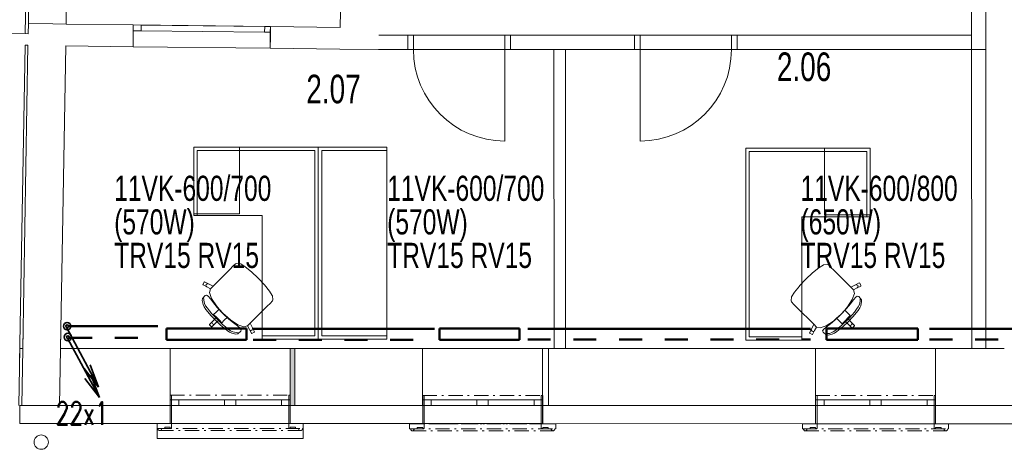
# Model space of a CAD drawing. Header units: millimetres. Extents: x 28262 to 240133, y -152087 to 56534.
# Tile 66 of 107: x 146578 to 155195, y -36103 to -32346. Entities that reach past the tile are written whole.
import ezdxf

# ---------------------------------------------------------------- set-up
doc = ezdxf.new("R2010")
doc.units = ezdxf.units.MM
doc.header["$MEASUREMENT"] = 0
for name, pattern in [('Čerchovaná M', [225, 125, -42.5, 15, -42.5]), ('Čerchovaná S', [175, 75, -42.5, 15, -42.5]), ('Čárkovaná M', [400, 200, -200])]:
    doc.linetypes.add(name, pattern=pattern)
for name, color, linetype, lineweight in [('--písmo', 7, 'Continuous', 25), ('--TOPEN', 6, 'Continuous', 50), ('--TOPEN_POPIS', 7, 'Continuous', 25), ('--TOPEN_STUP', 5, 'Continuous', 35), ('--TOPEN_VR_OT', 5, 'Čárkovaná M', 50), ('2D prvky - obecné', 7, 'Continuous', 9), ('Konstrukce - nosné', 7, 'Continuous', 9), ('Nové_3D prvky fasada nove', 7, 'Continuous', 9), ('Nové_Interiér - nábytek', 9, 'Continuous', 9), ('Nové_Konstrukce - krov', 9, 'Continuous', 13), ('Nové_Konstrukce - nosné', 7, 'Continuous', 9), ('Nové_Otvory – Dveře', 7, 'Continuous', 9), ('Nové_Otvory – Okna', 7, 'Continuous', 9), ('Nové_Výplně – Řezové', 7, 'Continuous', 9), ('Otvory – Dveře', 7, 'Continuous', 9), ('Výplně – Řezové', 7, 'Continuous', 9)]:
    doc.layers.add(name, color=color, linetype=linetype, lineweight=lineweight)
doc.layers.add('NonPlottable_0', color=7, linetype='Continuous', lineweight=13, plot=False)
doc.styles.add('styl1', font='arial.ttf', dxfattribs={"width": 0.7, "height": 250})
doc.styles.add('styl5', font='arial.ttf', dxfattribs={"width": 0.7, "height": 220})
doc.styles.add('styl6', font='romans.shx', dxfattribs={"width": 0.7, "height": 200})

msp = doc.modelspace()

# ---------------------------------------------------------------- hatches: boundary and pattern name
at = {"layer": 'Nové_Výplně – Řezové', "linetype": 'Continuous'}
for points in [[(148769.6, -32596.3), (148770.6, -32596.3), (148772.8, -32406.3), (148771.8, -32406.3)], [(148945.3, -35220.4), (148945.3, -35720.4), (148985.3, -35720.4), (148985.3, -35220.4)]]:
    msp.add_hatch(color=256, dxfattribs=at).paths.add_polyline_path(points)
at = {"layer": 'Výplně – Řezové', "linetype": 'Continuous'}
for points in [[(149715.5, -32605.6), (149718.9, -32607.6), (149719, -32605.6)], [(149717.8, -32607.6), (149718.9, -32607.6), (149717.9, -32607)]]:
    msp.add_hatch(color=256, dxfattribs=at).paths.add_polyline_path(points)

# ---------------------------------------------------------------- linework, layer by layer
at = {"layer": '--TOPEN'}
for p, q in [((147003.3, -35024.9), (147786.6, -35024.9)), ((148561.4, -35046.8), (147861.4, -35046.8)), ((147861.4, -35046.8), (147861.4, -35146.8)), ((148561.4, -35046.8), (148561.4, -35146.8)), ((148620.9, -35049.7), (150206.7, -35049.7)), ((150950.8, -35046.8), (150250.8, -35046.8)), ((150250.8, -35046.8), (150250.8, -35146.8)), ((150950.8, -35046.8), (150950.8, -35146.8)), ((151024.5, -35048.7), (153498.4, -35048.7)), ((154438.9, -35046.8), (153638.9, -35046.8)), ((153638.9, -35046.8), (153638.9, -35146.8)), ((154438.9, -35046.8), (154438.9, -35146.8)), ((154541.3, -35048.1), (155620.4, -35048.1)), ((147861.4, -35146.8), (148561.4, -35146.8)), ((150250.8, -35146.8), (150950.8, -35146.8)), ((153638.9, -35146.8), (154438.9, -35146.8))]:
    msp.add_line(p, q, dxfattribs=at)
at = {"layer": '--TOPEN_STUP'}
for p, q in [((146989.8, -35041.7), (147268.4, -35559.6)), ((146996.3, -35130.4), (147274.8, -35648.4)), ((147268.4, -35559.6), (147141.3, -35395.5)), ((147268.4, -35559.6), (147193.9, -35363.8)), ((147274.8, -35648.4), (147147.8, -35484.3)), ((147274.8, -35648.4), (147200.4, -35452.6))]:
    msp.add_line(p, q, dxfattribs=at)
for centre, radius in [((146992.9, -35026.1), 33), ((146992.9, -35026.1), 11), ((146999, -35121.3), 33), ((146999, -35121.3), 11)]:
    msp.add_circle(centre, radius, dxfattribs=at)
at = {"layer": '--TOPEN_VR_OT'}
for p, q in [((147010.8, -35128.5), (147792.3, -35128.5)), ((148620.9, -35144.8), (150206.7, -35144.8)), ((151024.5, -35143.7), (153498.4, -35143.7)), ((154541.3, -35143.1), (155620.4, -35143.1))]:
    msp.add_line(p, q, dxfattribs=at)
at = {"layer": '2D prvky - obecné', "linetype": 'Continuous'}
for p, q in [((146606.7, -35058), (146595, -35720.6)), ((146936.7, -35060), (146925.1, -35720.6)), ((146578.8, -35220.3), (146570, -35720.7))]:
    msp.add_line(p, q, dxfattribs=at)
at = {"layer": 'Konstrukce - nosné', "linetype": 'Continuous'}
for p, q in [((149384.8, -32270.6), (149382.3, -32413.6)), ((146653.5, -32378.7), (146652, -32468.7)), ((146653.5, -32378.7), (146868.5, -32382.5)), ((146868.5, -32382.5), (146983.5, -32384.5)), ((146983.5, -32385.1), (146983.5, -32384.5)), ((147571.9, -32392.1), (146983.5, -32385.1)), ((147571.3, -32442.1), (147571.9, -32392.1)), ((146326.8, -32463), (146626.8, -32468.2)), ((146652, -32468.7), (146626.8, -32468.2)), ((147569.6, -32582.1), (147571.3, -32442.1)), ((148771.8, -32494.3), (148772.8, -32406.3)), ((149382.3, -32413.6), (148772.8, -32406.3)), ((146576.6, -35345.7), (146625, -32568.2)), ((146650.2, -32568.7), (146603.8, -35220.3)), ((146625, -32568.2), (146650.2, -32568.7)), ((146933.9, -35220.3), (146980.1, -32575.1)), ((146980.1, -32575.1), (147569.6, -32582.1)), ((148770.6, -32596.3), (148771.8, -32494.3)), ((148770.6, -32596.3), (149379, -32603.5)), ((149718.9, -32607.6), (149379, -32603.5)), ((146603.8, -35220.3), (146579, -35220.3)), ((147895.3, -35220.3), (146933.9, -35220.3)), ((148985.3, -35520.4), (148985.3, -35220.4)), ((150104.1, -35220.4), (148985.3, -35220.4)), ((150104.1, -35670.4), (150104.1, -35220.4)), ((151205.3, -35520.4), (151205.3, -35220.4)), ((153543.9, -35220.5), (151205.3, -35220.4)), ((153543.9, -35670.5), (153543.9, -35220.5)), ((148985.3, -35570.4), (148985.3, -35520.4)), ((148985.3, -35720.4), (148985.3, -35570.4)), ((151205.3, -35570.4), (151205.3, -35520.4)), ((151205.3, -35720.4), (151205.3, -35570.4)), ((150104.1, -35720.4), (150104.1, -35670.4)), ((153543.9, -35720.5), (153543.9, -35670.5)), ((146579, -35720.3), (147895.3, -35720.3)), ((148985.3, -35720.4), (150104.1, -35720.4)), ((151205.3, -35720.4), (153543.9, -35720.5))]:
    msp.add_line(p, q, dxfattribs=at)
at = {"layer": 'NonPlottable_0'}
for p, q in [((150874.1, -32482.6), (150874.1, -32607.6)), ((151957.2, -32482.6), (150874.1, -32482.6)), ((151957.2, -32607.6), (151957.2, -32482.6)), ((154908.5, -32482.6), (152857.2, -32482.6)), ((152857.2, -32482.6), (152857.2, -32607.6)), ((154908.6, -32607.6), (154908.5, -32482.6)), ((150874.1, -32607.6), (151957.2, -32607.6)), ((151353.4, -32607.6), (151253.4, -32607.6)), ((151253.4, -32607.6), (151254.8, -35220.7)), ((151354.8, -35220.6), (151353.4, -32607.6)), ((152857.2, -32607.6), (154908.6, -32607.6)), ((155033.6, -32607.6), (154908.6, -32607.6)), ((154908.6, -32607.6), (154909.9, -35220.8)), ((155034.9, -35220.7), (155033.6, -32607.6)), ((151254.8, -35220.7), (151354.8, -35220.6)), ((154909.9, -35220.8), (155034.9, -35220.7)), ((147907.7, -35629.3), (147895, -35629.3)), ((147895, -35629.3), (147895, -35878.6)), ((147907.7, -35919.5), (147907.7, -35629.3)), ((148945, -35629.3), (148932.3, -35629.3)), ((148932.3, -35629.3), (148932.3, -35919.5)), ((148945, -35878.6), (148945, -35629.3)), ((150117.6, -35631.4), (150104.9, -35631.4)), ((150104.9, -35631.4), (150104.9, -35880.7)), ((150117.6, -35921.6), (150117.6, -35631.4)), ((151154.9, -35631.4), (151142.1, -35631.4)), ((151142.1, -35631.4), (151142.1, -35921.6)), ((151154.9, -35880.7), (151154.9, -35631.4)), ((153556.4, -35631.4), (153543.7, -35631.4)), ((153543.7, -35631.4), (153543.7, -35880.7)), ((153556.4, -35921.6), (153556.4, -35631.4)), ((154593.7, -35631.4), (154581, -35631.4)), ((154581, -35631.4), (154581, -35921.6)), ((154593.7, -35880.7), (154593.7, -35631.4)), ((147895, -35718.6), (146578.5, -35718.5)), ((146578.5, -35718.5), (146578.5, -35878.5)), ((147895, -35878.6), (147895, -35718.6)), ((150104.6, -35718.6), (148945, -35718.6)), ((148945, -35718.6), (148945, -35878.6)), ((150104.6, -35878.6), (150104.6, -35718.6)), ((153543.4, -35718.7), (151154.6, -35718.6)), ((151154.6, -35718.6), (151154.6, -35878.6)), ((153543.4, -35878.7), (153543.4, -35718.7)), ((155548.9, -35718.8), (154593.4, -35718.7)), ((154593.4, -35718.7), (154593.4, -35878.7)), ((146578.5, -35878.5), (147895, -35878.6)), ((147780.7, -35878.6), (147780.7, -35921.7)), ((147895, -35878.6), (147780.7, -35878.6)), ((147780.7, -35921.7), (147787.3, -35921.7)), ((147787.3, -35921.7), (147790.6, -35931.9)), ((147790.6, -35931.9), (147799.3, -35938.3)), ((147810.1, -35938.3), (147818.9, -35931.9)), ((147818.9, -35931.9), (147822.2, -35921.7)), ((147822.2, -35921.7), (147847.2, -35921.7)), ((147847.2, -35921.7), (147847.2, -35910.3)), ((147847.2, -35910.3), (147895, -35910.3)), ((147895, -35910.3), (147895, -35919.5)), ((147895, -35919.5), (147907.7, -35919.5)), ((148932.3, -35919.5), (148945, -35919.5)), ((149059.3, -35878.6), (148945, -35878.6)), ((148945, -35878.6), (150104.6, -35878.6)), ((148945, -35919.5), (148945, -35910.3)), ((148945, -35910.3), (148992.9, -35910.3)), ((148992.9, -35910.3), (148992.9, -35921.7)), ((148992.9, -35921.7), (149017.8, -35921.7)), ((149017.8, -35921.7), (149021.1, -35931.9)), ((149021.1, -35931.9), (149029.9, -35938.3)), ((149040.7, -35938.3), (149049.4, -35931.9)), ((149049.4, -35931.9), (149052.8, -35921.7)), ((149052.8, -35921.7), (149059.3, -35921.7)), ((149059.3, -35921.7), (149059.3, -35878.6)), ((149990.6, -35880.7), (149990.6, -35923.8)), ((150104.9, -35880.7), (149990.6, -35880.7)), ((149990.6, -35923.8), (149997.1, -35923.8)), ((149997.1, -35923.8), (150000.5, -35934)), ((150000.5, -35934), (150009.2, -35940.4)), ((150020, -35940.4), (150028.7, -35934)), ((150028.7, -35934), (150032.1, -35923.8)), ((150032.1, -35923.8), (150057, -35923.8)), ((150057, -35923.8), (150057, -35912.4)), ((150057, -35912.4), (150104.9, -35912.4)), ((150104.9, -35912.4), (150104.9, -35921.6)), ((150104.9, -35921.6), (150117.6, -35921.6)), ((151142.1, -35921.6), (151154.9, -35921.6)), ((151154.6, -35878.6), (153543.4, -35878.7)), ((151269.2, -35880.7), (151154.9, -35880.7)), ((151154.9, -35921.6), (151154.9, -35912.4)), ((151154.9, -35912.4), (151202.7, -35912.4)), ((151202.7, -35912.4), (151202.7, -35923.8)), ((151202.7, -35923.8), (151227.7, -35923.8)), ((151227.7, -35923.8), (151231, -35934)), ((151231, -35934), (151239.7, -35940.4)), ((151250.5, -35940.4), (151259.3, -35934)), ((151259.3, -35934), (151262.6, -35923.8)), ((151262.6, -35923.8), (151269.2, -35923.8)), ((151269.2, -35923.8), (151269.2, -35880.7)), ((153429.4, -35880.7), (153429.4, -35923.8)), ((153543.7, -35880.7), (153429.4, -35880.7)), ((153429.4, -35923.8), (153435.9, -35923.8)), ((153435.9, -35923.8), (153439.3, -35934)), ((153439.3, -35934), (153448, -35940.4)), ((153458.8, -35940.4), (153467.5, -35934)), ((153467.5, -35934), (153470.9, -35923.8)), ((153470.9, -35923.8), (153495.8, -35923.8)), ((153495.8, -35923.8), (153495.8, -35912.4)), ((153495.8, -35912.4), (153543.7, -35912.4)), ((153543.7, -35912.4), (153543.7, -35921.6)), ((153543.7, -35921.6), (153556.4, -35921.6)), ((154581, -35921.6), (154593.7, -35921.6)), ((154593.4, -35878.7), (155548.9, -35878.8)), ((154708, -35880.7), (154593.7, -35880.7)), ((154593.7, -35921.6), (154593.7, -35912.4)), ((154593.7, -35912.4), (154641.5, -35912.4)), ((154641.5, -35912.4), (154641.5, -35923.8)), ((154641.5, -35923.8), (154666.5, -35923.8)), ((154666.5, -35923.8), (154669.8, -35934)), ((154669.8, -35934), (154678.6, -35940.4)), ((154689.4, -35940.4), (154698.1, -35934)), ((154698.1, -35934), (154701.4, -35923.8)), ((154701.4, -35923.8), (154708, -35923.8)), ((154708, -35923.8), (154708, -35880.7)), ((147799.3, -35938.3), (147810.1, -35938.3)), ((149029.9, -35938.3), (149040.7, -35938.3)), ((150009.2, -35940.4), (150020, -35940.4)), ((151239.7, -35940.4), (151250.5, -35940.4)), ((153448, -35940.4), (153458.8, -35940.4)), ((154678.6, -35940.4), (154689.4, -35940.4))]:
    msp.add_line(p, q, dxfattribs=at)
at = {"layer": 'Nové_3D prvky fasada nove', "linetype": 'Continuous'}
for p, q in [((147895, -35629.3), (147895, -35878.6)), ((147907.7, -35629.3), (147895, -35629.3)), ((147907.7, -35629.3), (147907.7, -35919.5)), ((148945, -35629.3), (148932.3, -35629.3)), ((148932.3, -35629.3), (148932.3, -35919.5)), ((148945, -35629.3), (148945, -35878.6)), ((150104.9, -35631.4), (150104.9, -35880.7)), ((150117.6, -35631.4), (150104.9, -35631.4)), ((150117.6, -35631.4), (150117.6, -35921.6)), ((151154.9, -35631.4), (151142.1, -35631.4)), ((151142.1, -35631.4), (151142.1, -35921.6)), ((151154.9, -35631.4), (151154.9, -35880.7)), ((153543.7, -35631.4), (153543.7, -35880.7)), ((153556.4, -35631.4), (153543.7, -35631.4)), ((153556.4, -35631.4), (153556.4, -35921.6)), ((154593.7, -35631.4), (154581, -35631.4)), ((154581, -35631.4), (154581, -35921.6)), ((154593.7, -35631.4), (154593.7, -35880.7)), ((147779.7, -36008.9), (147779.8, -35878)), ((147779.8, -35878), (149059.3, -35878.4)), ((147780.7, -35878.6), (147780.7, -35921.7)), ((147895, -35878.6), (147780.7, -35878.6)), ((147787.3, -35921.7), (147780.7, -35921.7)), ((147787.3, -35921.7), (147790.6, -35931.9)), ((147790.6, -35931.9), (147799.3, -35938.3)), ((147818.9, -35931.9), (147810.1, -35938.3)), ((147822.2, -35921.7), (147818.9, -35931.9)), ((147847.2, -35921.7), (147822.2, -35921.7)), ((147847.2, -35910.3), (147847.2, -35921.7)), ((147895, -35910.3), (147847.2, -35910.3)), ((147895, -35910.3), (147895, -35919.5)), ((147907.7, -35919.5), (147895, -35919.5)), ((148945, -35919.5), (148932.3, -35919.5)), ((149059.3, -35878.6), (148945, -35878.6)), ((148945, -35910.3), (148945, -35919.5)), ((148992.9, -35910.3), (148945, -35910.3)), ((148992.9, -35910.3), (148992.9, -35921.7)), ((149017.8, -35921.7), (148992.9, -35921.7)), ((149017.8, -35921.7), (149021.1, -35931.9)), ((149021.1, -35931.9), (149029.9, -35938.3)), ((149049.4, -35931.9), (149040.7, -35938.3)), ((149052.8, -35921.7), (149049.4, -35931.9)), ((149059.3, -35921.7), (149052.8, -35921.7)), ((149059.2, -36009.3), (149059.3, -35878.4)), ((149059.3, -35878.6), (149059.3, -35921.7)), ((149990.6, -35880.7), (149990.6, -35923.8)), ((150104.9, -35880.7), (149990.6, -35880.7)), ((149997.1, -35923.8), (149990.6, -35923.8)), ((149997.1, -35923.8), (150000.5, -35934)), ((150000.5, -35934), (150009.2, -35940.4)), ((150028.7, -35934), (150020, -35940.4)), ((150032.1, -35923.8), (150028.7, -35934)), ((150057, -35923.8), (150032.1, -35923.8)), ((150057, -35912.4), (150057, -35923.8)), ((150104.9, -35912.4), (150057, -35912.4)), ((150104.9, -35912.4), (150104.9, -35921.6)), ((150117.6, -35921.6), (150104.9, -35921.6)), ((151154.9, -35921.6), (151142.1, -35921.6)), ((151269.2, -35880.7), (151154.9, -35880.7)), ((151154.9, -35912.4), (151154.9, -35921.6)), ((151202.7, -35912.4), (151154.9, -35912.4)), ((151202.7, -35912.4), (151202.7, -35923.8)), ((151227.7, -35923.8), (151202.7, -35923.8)), ((151227.7, -35923.8), (151231, -35934)), ((151231, -35934), (151239.7, -35940.4)), ((151259.3, -35934), (151250.5, -35940.4)), ((151262.6, -35923.8), (151259.3, -35934)), ((151269.2, -35923.8), (151262.6, -35923.8)), ((151269.2, -35880.7), (151269.2, -35923.8)), ((153429.4, -35880.7), (153429.4, -35923.8)), ((153543.7, -35880.7), (153429.4, -35880.7)), ((153435.9, -35923.8), (153429.4, -35923.8)), ((153435.9, -35923.8), (153439.3, -35934)), ((153439.3, -35934), (153448, -35940.4)), ((153467.5, -35934), (153458.8, -35940.4)), ((153470.9, -35923.8), (153467.5, -35934)), ((153495.8, -35923.8), (153470.9, -35923.8)), ((153495.8, -35912.4), (153495.8, -35923.8)), ((153543.7, -35912.4), (153495.8, -35912.4)), ((153543.7, -35912.4), (153543.7, -35921.6)), ((153556.4, -35921.6), (153543.7, -35921.6)), ((154593.7, -35921.6), (154581, -35921.6)), ((154708, -35880.7), (154593.7, -35880.7)), ((154593.7, -35912.4), (154593.7, -35921.6)), ((154641.5, -35912.4), (154593.7, -35912.4)), ((154641.5, -35912.4), (154641.5, -35923.8)), ((154666.5, -35923.8), (154641.5, -35923.8)), ((154666.5, -35923.8), (154669.8, -35934)), ((154669.8, -35934), (154678.6, -35940.4)), ((154698.1, -35934), (154689.4, -35940.4)), ((154701.4, -35923.8), (154698.1, -35934)), ((154708, -35923.8), (154701.4, -35923.8)), ((154708, -35880.7), (154708, -35923.8)), ((147779.7, -36008.9), (149059.2, -36009.3)), ((147810.1, -35938.3), (147799.3, -35938.3)), ((149040.7, -35938.3), (149029.9, -35938.3)), ((150020, -35940.4), (150009.2, -35940.4)), ((151250.5, -35940.4), (151239.7, -35940.4)), ((153458.8, -35940.4), (153448, -35940.4)), ((154689.4, -35940.4), (154678.6, -35940.4))]:
    msp.add_line(p, q, dxfattribs=at)
at = {"layer": 'Nové_3D prvky fasada nove', "linetype": 'Čerchovaná M'}
for p, q in [((147895, -35629.3), (147895, -35878.6)), ((147907.7, -35629.3), (147895, -35629.3)), ((147895, -35629.3), (147895, -35878.6)), ((147895, -35629.3), (148945, -35629.3)), ((147907.7, -35919.5), (147907.7, -35629.3)), ((148932.3, -35919.5), (148932.3, -35629.3)), ((148932.3, -35629.3), (148945, -35629.3)), ((148945, -35629.3), (148945, -35878.6)), ((148945, -35629.3), (148945, -35878.6)), ((150104.9, -35631.4), (150104.9, -35880.7)), ((150117.6, -35631.4), (150104.9, -35631.4)), ((150104.9, -35631.4), (150104.9, -35880.7)), ((150104.9, -35631.4), (151154.9, -35631.4)), ((150117.6, -35921.6), (150117.6, -35631.4)), ((151142.1, -35921.6), (151142.1, -35631.4)), ((151142.1, -35631.4), (151154.9, -35631.4)), ((151154.9, -35631.4), (151154.9, -35880.7)), ((151154.9, -35631.4), (151154.9, -35880.7)), ((153543.7, -35631.4), (153543.7, -35880.7)), ((153556.4, -35631.4), (153543.7, -35631.4)), ((153543.7, -35631.4), (153543.7, -35880.7)), ((153543.7, -35631.4), (154593.7, -35631.4)), ((153556.4, -35921.6), (153556.4, -35631.4)), ((154581, -35921.6), (154581, -35631.4)), ((154581, -35631.4), (154593.7, -35631.4)), ((154593.7, -35631.4), (154593.7, -35880.7)), ((154593.7, -35631.4), (154593.7, -35880.7)), ((147780.7, -35878.6), (147780.7, -35921.7)), ((147895, -35878.6), (147780.7, -35878.6)), ((147780.7, -35878.6), (147780.7, -35921.7)), ((147780.7, -35878.6), (149059.3, -35878.6)), ((147780.7, -35921.7), (147787.3, -35921.7)), ((147780.7, -35921.7), (149059.3, -35921.7)), ((147787.3, -35921.7), (147790.6, -35931.9)), ((147787.3, -35921.7), (147790.6, -35931.9)), ((147790.6, -35931.9), (147799.3, -35938.3)), ((147790.6, -35931.9), (147799.3, -35938.3)), ((147810.1, -35938.3), (147818.9, -35931.9)), ((147818.9, -35931.9), (147822.2, -35921.7)), ((147822.2, -35921.7), (147847.2, -35921.7)), ((147847.2, -35921.7), (147847.2, -35910.3)), ((147847.2, -35910.3), (147895, -35910.3)), ((147895, -35910.3), (147895, -35919.5)), ((147895, -35919.5), (147907.7, -35919.5)), ((148945, -35919.5), (148932.3, -35919.5)), ((148945, -35878.6), (149059.3, -35878.6)), ((148945, -35910.3), (148945, -35919.5)), ((148992.9, -35910.3), (148945, -35910.3)), ((148992.9, -35921.7), (148992.9, -35910.3)), ((149017.8, -35921.7), (148992.9, -35921.7)), ((149021.1, -35931.9), (149017.8, -35921.7)), ((149029.9, -35938.3), (149021.1, -35931.9)), ((149049.4, -35931.9), (149040.7, -35938.3)), ((149049.4, -35931.9), (149040.7, -35938.3)), ((149052.8, -35921.7), (149049.4, -35931.9)), ((149052.8, -35921.7), (149049.4, -35931.9)), ((149059.3, -35921.7), (149052.8, -35921.7)), ((149059.3, -35878.6), (149059.3, -35921.7)), ((149059.3, -35878.6), (149059.3, -35921.7)), ((149990.6, -35880.7), (149990.6, -35923.8)), ((150104.9, -35880.7), (149990.6, -35880.7)), ((149990.6, -35880.7), (149990.6, -35923.8)), ((149990.6, -35880.7), (151269.2, -35880.7)), ((149990.6, -35923.8), (149997.1, -35923.8)), ((149990.6, -35923.8), (151269.2, -35923.8)), ((149997.1, -35923.8), (150000.5, -35934)), ((149997.1, -35923.8), (150000.5, -35934)), ((150000.5, -35934), (150009.2, -35940.4)), ((150000.5, -35934), (150009.2, -35940.4)), ((150020, -35940.4), (150028.7, -35934)), ((150028.7, -35934), (150032.1, -35923.8)), ((150032.1, -35923.8), (150057, -35923.8)), ((150057, -35923.8), (150057, -35912.4)), ((150057, -35912.4), (150104.9, -35912.4)), ((150104.9, -35912.4), (150104.9, -35921.6)), ((150104.9, -35921.6), (150117.6, -35921.6)), ((151154.9, -35921.6), (151142.1, -35921.6)), ((151154.9, -35880.7), (151269.2, -35880.7)), ((151154.9, -35912.4), (151154.9, -35921.6)), ((151202.7, -35912.4), (151154.9, -35912.4)), ((151202.7, -35923.8), (151202.7, -35912.4)), ((151227.7, -35923.8), (151202.7, -35923.8)), ((151231, -35934), (151227.7, -35923.8)), ((151239.7, -35940.4), (151231, -35934)), ((151259.3, -35934), (151250.5, -35940.4)), ((151259.3, -35934), (151250.5, -35940.4)), ((151262.6, -35923.8), (151259.3, -35934)), ((151262.6, -35923.8), (151259.3, -35934)), ((151269.2, -35923.8), (151262.6, -35923.8)), ((151269.2, -35880.7), (151269.2, -35923.8)), ((151269.2, -35880.7), (151269.2, -35923.8)), ((153429.4, -35880.7), (153429.4, -35923.8)), ((153543.7, -35880.7), (153429.4, -35880.7)), ((153429.4, -35880.7), (153429.4, -35923.8)), ((153429.4, -35880.7), (154708, -35880.7)), ((153429.4, -35923.8), (153435.9, -35923.8)), ((153429.4, -35923.8), (154708, -35923.8)), ((153435.9, -35923.8), (153439.3, -35934)), ((153435.9, -35923.8), (153439.3, -35934)), ((153439.3, -35934), (153448, -35940.4)), ((153439.3, -35934), (153448, -35940.4)), ((153458.8, -35940.4), (153467.5, -35934)), ((153467.5, -35934), (153470.9, -35923.8)), ((153470.9, -35923.8), (153495.8, -35923.8)), ((153495.8, -35923.8), (153495.8, -35912.4)), ((153495.8, -35912.4), (153543.7, -35912.4)), ((153543.7, -35912.4), (153543.7, -35921.6)), ((153543.7, -35921.6), (153556.4, -35921.6)), ((154593.7, -35921.6), (154581, -35921.6)), ((154593.7, -35880.7), (154708, -35880.7)), ((154593.7, -35912.4), (154593.7, -35921.6)), ((154641.5, -35912.4), (154593.7, -35912.4)), ((154641.5, -35923.8), (154641.5, -35912.4)), ((154666.5, -35923.8), (154641.5, -35923.8)), ((154669.8, -35934), (154666.5, -35923.8)), ((154678.6, -35940.4), (154669.8, -35934)), ((154698.1, -35934), (154689.4, -35940.4)), ((154698.1, -35934), (154689.4, -35940.4)), ((154701.4, -35923.8), (154698.1, -35934)), ((154701.4, -35923.8), (154698.1, -35934)), ((154708, -35923.8), (154701.4, -35923.8)), ((154708, -35880.7), (154708, -35923.8)), ((154708, -35880.7), (154708, -35923.8)), ((147799.3, -35938.3), (147810.1, -35938.3)), ((147799.3, -35938.3), (149040.7, -35938.3)), ((149040.7, -35938.3), (149029.9, -35938.3)), ((150009.2, -35940.4), (150020, -35940.4)), ((150009.2, -35940.4), (151250.5, -35940.4)), ((151250.5, -35940.4), (151239.7, -35940.4)), ((153448, -35940.4), (153458.8, -35940.4)), ((153448, -35940.4), (154689.4, -35940.4)), ((154689.4, -35940.4), (154678.6, -35940.4))]:
    msp.add_line(p, q, dxfattribs=at)
at = {"layer": 'Nové_3D prvky fasada nove', "linetype": 'Čerchovaná S'}
for p, q in [((147779.8, -35878.2), (149059.3, -35878.6)), ((149989.6, -35880.3), (151269.2, -35880.7)), ((153428.4, -35880.3), (154708, -35880.7))]:
    msp.add_line(p, q, dxfattribs=at)
at = {"layer": 'Nové_Interiér - nábytek', "linetype": 'Continuous'}
for p, q in [((149190.6, -33459.4), (148101.7, -33459.4)), ((148101.7, -33459.4), (148101.7, -34059.4)), ((148131.7, -33459.4), (148101.7, -33459.4)), ((148101.7, -33459.4), (148101.7, -33489.4)), ((148101.7, -33489.4), (148101.7, -34059.4)), ((149160.6, -33459.4), (148131.7, -33459.4)), ((148131.7, -33489.4), (149160.6, -33489.4)), ((148131.7, -34059.4), (148131.7, -33489.4)), ((148501.7, -34044.4), (148501.7, -33459.4)), ((149190.6, -33459.4), (149160.6, -33459.4)), ((149160.6, -33489.4), (149160.6, -35109.2)), ((149190.6, -35139.2), (149190.6, -33459.4)), ((149190.6, -33489.4), (149190.6, -33459.4)), ((149190.6, -33459.4), (149190.6, -35139.2)), ((149790.6, -33459.4), (149190.6, -33459.4)), ((149190.6, -33459.4), (149190.6, -33489.4)), ((149220.6, -33459.4), (149190.6, -33459.4)), ((149190.6, -35109.2), (149190.6, -33489.4)), ((149190.6, -33489.4), (149190.6, -35109.2)), ((149790.6, -33459.4), (149220.6, -33459.4)), ((149220.6, -35109.2), (149220.6, -33489.4)), ((149220.6, -33489.4), (149790.6, -33489.4)), ((149790.6, -35139.2), (149790.6, -33459.4)), ((149790.6, -33489.4), (149790.6, -33459.4)), ((152931.7, -33468.7), (154020.7, -33468.7)), ((152931.7, -35148.6), (152931.7, -33468.7)), ((152931.7, -33468.7), (152961.7, -33468.7)), ((152931.7, -33498.7), (152931.7, -33468.7)), ((152931.7, -35118.6), (152931.7, -33498.7)), ((152961.7, -33468.7), (153990.7, -33468.7)), ((153990.7, -33498.7), (152961.7, -33498.7)), ((152961.7, -33498.7), (152961.7, -35118.6)), ((153620.7, -34053.7), (153620.7, -33468.7)), ((153990.7, -33468.7), (154020.7, -33468.7)), ((153990.7, -34068.7), (153990.7, -33498.7)), ((154020.7, -33468.7), (154020.7, -34068.7)), ((154020.7, -33468.7), (154020.7, -33498.7)), ((154020.7, -33498.7), (154020.7, -34068.7)), ((148101.7, -34044.4), (148501.7, -34044.4)), ((148101.7, -34059.4), (148700.5, -34059.4)), ((148101.7, -34059.4), (148131.7, -34059.4)), ((148700.5, -34059.4), (148700.5, -35139.2)), ((154020.7, -34068.7), (153421.9, -34068.7)), ((153421.9, -34068.7), (153421.9, -35148.6)), ((154020.7, -34053.7), (153620.7, -34053.7)), ((154020.7, -34068.7), (153990.7, -34068.7)), ((148419, -34527.8), (148271.1, -34675.7)), ((148444.5, -34502.3), (148419, -34527.8)), ((148466.4, -34480.4), (148444.5, -34502.3)), ((148475.7, -34477.5), (148466.4, -34480.4)), ((148509.6, -34481.5), (148475.7, -34477.5)), ((148511.8, -34482.4), (148509.6, -34481.5)), ((148551.8, -34507.3), (148511.8, -34482.4)), ((148605.5, -34550.9), (148551.8, -34507.3)), ((148606.3, -34551.5), (148605.5, -34550.9)), ((148664.6, -34606.4), (148606.3, -34551.5)), ((153516.9, -34560.2), (153570.6, -34516.6)), ((153570.6, -34516.6), (153610.6, -34491.7)), ((153610.6, -34491.7), (153612.7, -34490.8)), ((153612.7, -34490.8), (153646.6, -34486.8)), ((153646.6, -34486.8), (153655.9, -34489.7)), ((153655.9, -34489.7), (153677.9, -34511.6)), ((153677.9, -34511.6), (153703.4, -34537.1)), ((153703.4, -34537.1), (153851.3, -34685)), ((148192.2, -34640.4), (148181.4, -34661.8)), ((148196.2, -34639.1), (148192.2, -34640.4)), ((148229.3, -34656.1), (148196.2, -34639.1)), ((148664.6, -34606.4), (148719.5, -34664.7)), ((153457.7, -34615.7), (153402.9, -34674)), ((153457.7, -34615.7), (153516.1, -34560.9)), ((153516.1, -34560.9), (153516.9, -34560.2)), ((148181.4, -34661.8), (148182.7, -34665.8)), ((148182.7, -34665.8), (148215.8, -34682.8)), ((148209.2, -34662.6), (148207.6, -34668.2)), ((148207.6, -34668.2), (148208.3, -34674)), ((148208.3, -34674), (148211.2, -34679.2)), ((148212.8, -34658), (148209.2, -34662.6)), ((148211.2, -34679.2), (148215.8, -34682.8)), ((148217.9, -34655.1), (148212.8, -34658)), ((148215.8, -34682.8), (148246.8, -34700.1)), ((148223.7, -34654.5), (148217.9, -34655.1)), ((148229.3, -34656.1), (148223.7, -34654.5)), ((148271.1, -34675.7), (148229.3, -34656.1)), ((148246.8, -34700.1), (148239.4, -34732.1)), ((148246.9, -34699.9), (148246.8, -34700.1)), ((148246.9, -34699.9), (148271.1, -34675.7)), ((148719.5, -34664.7), (148720.2, -34665.6)), ((148720.2, -34665.6), (148763.7, -34719.2)), ((148763.7, -34719.2), (148788.7, -34759.3)), ((153358.6, -34728.5), (153333.7, -34768.6)), ((153402.2, -34674.9), (153358.6, -34728.5)), ((153402.9, -34674), (153402.2, -34674.9)), ((153851.3, -34685), (153893, -34665.4)), ((153875.5, -34709.2), (153851.3, -34685)), ((153906.5, -34692.1), (153875.5, -34709.4)), ((153875.5, -34709.2), (153875.5, -34709.4)), ((153875.5, -34709.4), (153883, -34741.4)), ((153893, -34665.4), (153926.1, -34648.4)), ((153893, -34665.4), (153898.7, -34663.8)), ((153898.7, -34663.8), (153904.5, -34664.5)), ((153904.5, -34664.5), (153909.6, -34667.3)), ((153939.6, -34675.1), (153906.5, -34692.1)), ((153911.2, -34688.5), (153906.5, -34692.1)), ((153909.6, -34667.3), (153913.2, -34671.9)), ((153914, -34683.3), (153911.2, -34688.5)), ((153913.2, -34671.9), (153914.8, -34677.5)), ((153914.8, -34677.5), (153914, -34683.3)), ((153926.1, -34648.4), (153930.2, -34649.7)), ((153930.2, -34649.7), (153941, -34671.1)), ((153941, -34671.1), (153939.6, -34675.1)), ((148177.5, -34785), (148175.7, -34801.8)), ((148175.7, -34801.8), (148183.4, -34838)), ((148200.7, -34757.2), (148177.5, -34785)), ((148187.2, -34779.8), (148186.4, -34775.3)), ((148188, -34787.8), (148187.2, -34779.8)), ((148190, -34798.6), (148188, -34787.8)), ((148191.2, -34814), (148190, -34798.6)), ((148195.1, -34828.7), (148191.2, -34814)), ((148213.6, -34753.8), (148200.7, -34757.2)), ((148228, -34763.8), (148213.6, -34753.8)), ((148246.6, -34786.1), (148228, -34763.8)), ((148239.4, -34732.1), (148257.7, -34784)), ((148274.5, -34822.2), (148246.6, -34786.1)), ((148257.7, -34784), (148299.1, -34847.9)), ((148790.7, -34804.6), (148768.7, -34826.5)), ((148788.7, -34759.3), (148789.5, -34761.4)), ((148789.5, -34761.4), (148793.5, -34795.3)), ((148793.5, -34795.3), (148790.7, -34804.6)), ((153332.8, -34770.7), (153328.8, -34804.6)), ((153328.8, -34804.6), (153331.7, -34813.9)), ((153331.7, -34813.9), (153353.6, -34835.9)), ((153333.7, -34768.6), (153332.8, -34770.7)), ((153864.6, -34793.3), (153823.3, -34857.2)), ((153847.9, -34831.6), (153875.8, -34795.4)), ((153883, -34741.4), (153864.6, -34793.3)), ((153875.8, -34795.4), (153894.4, -34773.1)), ((153894.4, -34773.1), (153908.7, -34763.1)), ((153908.7, -34763.1), (153921.6, -34766.5)), ((153921.6, -34766.5), (153944.8, -34794.4)), ((153931.2, -34823.3), (153932.4, -34807.9)), ((153932.4, -34807.9), (153934.4, -34797.1)), ((153934.4, -34797.1), (153935.2, -34789.1)), ((153935.2, -34789.1), (153936, -34784.6)), ((153946.7, -34811.1), (153938.9, -34847.3)), ((153944.8, -34794.4), (153946.7, -34811.1)), ((148183.4, -34838), (148192.4, -34857.2)), ((148192.4, -34857.2), (148207.3, -34878.9)), ((148205, -34847.6), (148195.1, -34828.7)), ((148219.9, -34869.4), (148205, -34847.6)), ((148207.3, -34878.9), (148254.1, -34935.6)), ((148238.5, -34893.2), (148219.9, -34869.4)), ((148259.6, -34917.9), (148238.5, -34893.2)), ((148307.2, -34861.6), (148274.5, -34822.2)), ((148323.9, -34876), (148296.5, -34903.4)), ((148299.1, -34847.9), (148323.9, -34876)), ((148356.7, -34914.3), (148307.2, -34861.6)), ((148323.9, -34876), (148357.2, -34913.9)), ((148743.2, -34852.1), (148595.3, -34999.9)), ((148768.7, -34826.5), (148743.2, -34852.1)), ((153353.6, -34835.9), (153379.2, -34861.4)), ((153379.2, -34861.4), (153527, -35009.2)), ((153798.5, -34885.3), (153765.2, -34923.2)), ((153765.7, -34923.6), (153815.1, -34870.9)), ((153823.3, -34857.2), (153798.5, -34885.3)), ((153798.5, -34885.3), (153825.9, -34912.7)), ((153815.1, -34870.9), (153847.9, -34831.6)), ((153915.1, -34888.2), (153868.2, -34944.9)), ((153883.9, -34902.5), (153902.5, -34878.7)), ((153902.5, -34878.7), (153917.3, -34856.9)), ((153930, -34866.5), (153915.1, -34888.2)), ((153917.3, -34856.9), (153927.3, -34838)), ((153927.3, -34838), (153931.2, -34823.3)), ((153938.9, -34847.3), (153930, -34866.5)), ((148265, -34984.7), (148238.9, -35010.8)), ((148254.1, -34935.6), (148293.2, -34977.8)), ((148282.2, -34942.6), (148259.6, -34917.9)), ((148265, -34984.7), (148261.7, -34989.6)), ((148299, -34948.2), (148265, -34984.7)), ((148296.5, -34903.4), (148275.3, -34924.5)), ((148275.3, -34924.5), (148299, -34948.2)), ((148305, -34966), (148282.2, -34942.6)), ((148322.9, -34972.1), (148286.3, -35006)), ((148335.4, -35016.9), (148293.2, -34977.8)), ((148299, -34948.2), (148310.9, -34960.1)), ((148305, -34966), (148328.5, -34988.8)), ((148322.9, -34972.1), (148310.9, -34960.1)), ((148346.5, -34995.7), (148322.9, -34972.1)), ((148367.6, -34974.5), (148346.5, -34995.7)), ((148356.7, -34914.3), (148409.5, -34963.8)), ((148395, -34947.2), (148357.2, -34913.9)), ((148395, -34947.2), (148367.6, -34974.5)), ((148423.2, -34972), (148395, -34947.2)), ((148409.5, -34963.8), (148448.8, -34996.5)), ((148487, -35013.3), (148423.2, -34972)), ((153635.4, -35022.6), (153699.2, -34981.3)), ((153712.9, -34973.1), (153673.6, -35005.8)), ((153699.2, -34981.3), (153727.3, -34956.5)), ((153765.7, -34923.6), (153712.9, -34973.1)), ((153727.3, -34956.5), (153765.2, -34923.2)), ((153727.3, -34956.5), (153754.7, -34983.9)), ((153754.7, -34983.9), (153775.9, -35005)), ((153775.9, -35005), (153799.5, -34981.4)), ((153786.9, -35026.2), (153829.1, -34987.1)), ((153817.4, -34975.4), (153793.9, -34998.2)), ((153799.5, -34981.4), (153811.5, -34969.4)), ((153799.5, -34981.4), (153836, -35015.4)), ((153823.4, -34957.5), (153811.5, -34969.4)), ((153817.4, -34975.4), (153840.2, -34951.9)), ((153847, -34933.8), (153823.4, -34957.5)), ((153823.4, -34957.5), (153857.4, -34994)), ((153825.9, -34912.7), (153847, -34933.8)), ((153868.2, -34944.9), (153829.1, -34987.1)), ((153840.2, -34951.9), (153862.7, -34927.3)), ((153862.7, -34927.3), (153883.9, -34902.5)), ((148238.9, -35010.8), (148238.9, -35015)), ((148238.9, -35015), (148247.5, -35023.6)), ((148256, -35032.1), (148247.5, -35023.6)), ((148260.2, -35032.1), (148256, -35032.1)), ((148286.3, -35006), (148260.2, -35032.1)), ((148261.7, -34989.6), (148260.6, -34995.3)), ((148260.6, -34995.3), (148261.8, -35001.1)), ((148261.8, -35001.1), (148265.1, -35005.9)), ((148270, -35009.2), (148265.1, -35005.9)), ((148275.7, -35010.4), (148270, -35009.2)), ((148281.5, -35009.3), (148275.7, -35010.4)), ((148286.3, -35006), (148281.5, -35009.3)), ((148328.5, -34988.8), (148353.1, -35011.4)), ((148392.1, -35063.7), (148335.4, -35016.9)), ((148353.1, -35011.4), (148377.8, -35032.6)), ((148377.8, -35032.6), (148401.6, -35051.2)), ((148413.8, -35078.6), (148392.1, -35063.7)), ((148401.6, -35051.2), (148423.5, -35066)), ((148423.5, -35066), (148442.3, -35076)), ((148448.8, -34996.5), (148484.9, -35024.4)), ((148484.9, -35024.4), (148507.2, -35043)), ((148513.8, -35070.3), (148486, -35093.5)), ((148538.9, -35031.6), (148487, -35013.3)), ((148507.2, -35043), (148517.2, -35057.4)), ((148517.2, -35057.4), (148513.8, -35070.3)), ((148570.9, -35024.2), (148538.9, -35031.6)), ((148571.1, -35024.1), (148570.9, -35024.2)), ((148588.2, -35055.2), (148570.9, -35024.2)), ((148571.1, -35024.1), (148595.3, -34999.9)), ((148591.9, -35059.8), (148588.2, -35055.2)), ((148605.2, -35088.3), (148588.2, -35055.2)), ((148597, -35062.7), (148591.9, -35059.8)), ((148595.3, -34999.9), (148614.9, -35041.7)), ((148602.8, -35063.4), (148597, -35062.7)), ((148608.5, -35061.9), (148602.8, -35063.4)), ((148613, -35058.3), (148608.5, -35061.9)), ((148615.9, -35053.2), (148613, -35058.3)), ((148614.9, -35041.7), (148616.5, -35047.3)), ((148614.9, -35041.7), (148631.9, -35074.8)), ((148616.5, -35047.3), (148615.9, -35053.2)), ((153507.4, -35051), (153490.5, -35084.1)), ((153507.4, -35051), (153505.8, -35056.6)), ((153505.8, -35056.6), (153506.5, -35062.5)), ((153506.5, -35062.5), (153509.3, -35067.6)), ((153527, -35009.2), (153507.4, -35051)), ((153509.3, -35067.6), (153513.9, -35071.2)), ((153513.9, -35071.2), (153519.5, -35072.7)), ((153517.2, -35097.6), (153534.1, -35064.5)), ((153519.5, -35072.7), (153525.4, -35072)), ((153525.4, -35072), (153530.5, -35069.1)), ((153551.2, -35033.5), (153527, -35009.2)), ((153530.5, -35069.1), (153534.1, -35064.5)), ((153534.1, -35064.5), (153551.5, -35033.5)), ((153551.2, -35033.5), (153551.5, -35033.5)), ((153551.5, -35033.5), (153583.4, -35040.9)), ((153583.4, -35040.9), (153635.4, -35022.6)), ((153615.1, -35052.4), (153605.1, -35066.7)), ((153605.1, -35066.7), (153608.5, -35079.6)), ((153637.4, -35033.7), (153615.1, -35052.4)), ((153673.6, -35005.8), (153637.4, -35033.7)), ((153720.7, -35060.5), (153698.9, -35075.3)), ((153708.5, -35087.9), (153730.2, -35073)), ((153744.5, -35041.9), (153720.7, -35060.5)), ((153730.2, -35073), (153786.9, -35026.2)), ((153769.3, -35020.7), (153744.5, -35041.9)), ((153793.9, -34998.2), (153769.3, -35020.7)), ((153836, -35015.4), (153840.9, -35018.6)), ((153836, -35015.4), (153862.1, -35041.4)), ((153840.9, -35018.6), (153846.6, -35019.7)), ((153846.6, -35019.7), (153852.4, -35018.5)), ((153852.4, -35018.5), (153857.3, -35015.3)), ((153860.6, -35010.4), (153857.3, -35015.3)), ((153857.4, -34994), (153860.6, -34998.9)), ((153857.4, -34994), (153883.5, -35020.1)), ((153860.6, -34998.9), (153861.7, -35004.6)), ((153861.7, -35004.6), (153860.6, -35010.4)), ((153862.1, -35041.4), (153866.4, -35041.4)), ((153866.4, -35041.4), (153874.9, -35032.9)), ((153883.5, -35024.3), (153874.9, -35032.9)), ((153883.5, -35020.1), (153883.5, -35024.3)), ((148433.1, -35087.6), (148413.8, -35078.6)), ((148469.2, -35095.4), (148433.1, -35087.6)), ((148442.3, -35076), (148457.1, -35079.9)), ((148457.1, -35079.9), (148472.5, -35081)), ((148486, -35093.5), (148469.2, -35095.4)), ((148472.5, -35081), (148483.2, -35083.1)), ((148483.2, -35083.1), (148491.3, -35083.8)), ((148491.3, -35083.8), (148495.8, -35084.6)), ((148609.2, -35089.6), (148605.2, -35088.3)), ((148630.6, -35078.8), (148609.2, -35089.6)), ((148631.9, -35074.8), (148630.6, -35078.8)), ((148700.5, -35109.2), (148700.5, -35139.2)), ((149160.6, -35109.2), (148700.5, -35109.2)), ((148700.5, -35139.2), (149190.6, -35139.2)), ((148700.5, -35139.2), (149160.6, -35139.2)), ((149160.6, -35139.2), (149190.6, -35139.2)), ((149190.6, -35139.2), (149190.6, -35109.2)), ((149190.6, -35109.2), (149190.6, -35139.2)), ((149190.6, -35139.2), (149790.6, -35139.2)), ((149190.6, -35139.2), (149220.6, -35139.2)), ((149790.6, -35109.2), (149220.6, -35109.2)), ((149220.6, -35139.2), (149790.6, -35139.2)), ((149790.6, -35139.2), (149790.6, -35109.2)), ((152931.7, -35148.6), (152931.7, -35118.6)), ((153421.9, -35148.6), (152931.7, -35148.6)), ((152961.7, -35148.6), (152931.7, -35148.6)), ((152961.7, -35118.6), (153421.9, -35118.6)), ((153421.9, -35148.6), (152961.7, -35148.6)), ((153421.9, -35118.6), (153421.9, -35148.6)), ((153490.5, -35084.1), (153491.8, -35088.1)), ((153491.8, -35088.1), (153513.1, -35098.9)), ((153513.1, -35098.9), (153517.2, -35097.6)), ((153608.5, -35079.6), (153636.4, -35102.8)), ((153631.1, -35093.1), (153626.6, -35093.9)), ((153639.2, -35092.4), (153631.1, -35093.1)), ((153636.4, -35102.8), (153653.2, -35104.7)), ((153649.9, -35090.3), (153639.2, -35092.4)), ((153665.3, -35089.2), (153649.9, -35090.3)), ((153653.2, -35104.7), (153689.3, -35096.9)), ((153680.1, -35085.3), (153665.3, -35089.2)), ((153698.9, -35075.3), (153680.1, -35085.3)), ((153689.3, -35096.9), (153708.5, -35087.9))]:
    msp.add_line(p, q, dxfattribs=at)
at = {"layer": 'Nové_Konstrukce - krov', "linetype": 'Continuous'}
for start, end in [(79.00633, 259.00633), (259.00633, 79.00633)]:
    msp.add_arc((146765.9, -36040.2), 62.5, start, end, dxfattribs=at)
at = {"layer": 'Nové_Konstrukce - nosné', "linetype": 'Continuous'}
for p, q in [((146655.5, -32268.7), (146653.5, -32378.7)), ((146983.5, -32384.5), (146985.4, -32274.5)), ((154908.4, -32270.7), (154908.5, -32482.6)), ((155033.5, -32482.6), (155033.4, -32270.6)), ((148769.6, -32596.3), (148771.8, -32406.3)), ((148772.8, -32406.3), (148771.8, -32406.3)), ((149974.1, -32482.6), (149721.1, -32482.6)), ((149974.1, -32482.6), (149962.1, -32482.6)), ((149974.1, -32607.6), (149974.1, -32482.6)), ((150874.1, -32482.6), (150886.1, -32482.6)), ((150874.1, -32607.6), (150874.1, -32482.6)), ((151957.2, -32482.6), (150874.1, -32482.6)), ((151957.2, -32482.6), (151945.2, -32482.6)), ((151957.2, -32482.6), (151957.2, -32607.6)), ((152857.2, -32482.6), (152869.2, -32482.6)), ((152857.2, -32482.6), (152857.2, -32607.6)), ((154908.5, -32482.6), (152857.2, -32482.6)), ((155033.6, -32607.6), (155033.5, -32482.6)), ((148769.6, -32596.3), (148770.6, -32596.3)), ((149718.9, -32607.6), (149974.1, -32607.6)), ((149974.1, -32607.6), (149962.1, -32607.6)), ((150874.1, -32607.6), (150886.1, -32607.6)), ((150874.1, -32607.6), (151253.4, -32607.6)), ((151253.4, -32607.6), (151254.8, -35220.7)), ((151354.8, -35220.6), (151353.4, -32607.6)), ((151353.4, -32607.6), (151957.2, -32607.6)), ((151957.2, -32607.6), (151945.2, -32607.6)), ((152857.2, -32607.6), (152869.2, -32607.6)), ((152857.2, -32607.6), (155033.6, -32607.6)), ((154908.6, -32607.6), (154909.9, -35220.8)), ((155034.9, -35220.7), (155033.6, -32607.6)), ((147895.3, -35220.3), (147895.3, -35720.3)), ((148985.3, -35220.4), (148945.3, -35220.4)), ((148945.3, -35720.4), (148945.3, -35220.4)), ((151205.3, -35220.4), (151154.1, -35220.4)), ((151154.1, -35720.4), (151154.1, -35220.4)), ((155195.4, -35220.5), (154593.9, -35220.5)), ((154593.9, -35720.5), (154593.9, -35220.5)), ((147895, -35628.6), (147895, -35878.6)), ((147895, -35628.6), (147895, -35718.6)), ((148945, -35628.6), (148945, -35878.6)), ((148945, -35628.6), (148945, -35718.6)), ((150104.6, -35628.6), (150104.6, -35878.6)), ((150104.6, -35628.6), (150104.6, -35718.6)), ((151154.6, -35628.6), (151154.6, -35878.6)), ((151154.6, -35628.6), (151154.6, -35718.6)), ((153543.4, -35628.7), (153543.4, -35878.7)), ((153543.4, -35628.7), (153543.4, -35718.7)), ((154593.4, -35628.7), (154593.4, -35878.7)), ((154593.4, -35628.7), (154593.4, -35718.7)), ((147895, -35718.6), (146578.5, -35718.5)), ((150104.6, -35718.6), (148945, -35718.6)), ((148945.3, -35720.4), (148985.3, -35720.4)), ((151154.1, -35720.4), (151205.3, -35720.4)), ((153543.4, -35718.7), (151154.6, -35718.6)), ((155548.9, -35718.8), (154593.4, -35718.7)), ((154593.9, -35720.5), (155195.3, -35720.5)), ((146578.5, -35878.5), (147895, -35878.6)), ((148945, -35878.6), (150104.6, -35878.6)), ((151154.6, -35878.6), (153543.4, -35878.7)), ((154593.4, -35878.7), (155548.9, -35878.8))]:
    msp.add_line(p, q, dxfattribs=at)
at = {"layer": 'Nové_Otvory – Dveře', "linetype": 'Continuous'}
for p, q in [((149974.1, -32482.6), (149962.1, -32482.6)), ((149974.1, -32482.6), (149962.1, -32482.6)), ((149974.1, -32482.6), (150874.1, -32482.6)), ((149974.1, -32482.6), (150024.1, -32482.6)), ((149974.1, -32607.6), (149974.1, -32482.6)), ((149974.1, -32607.6), (149974.1, -32482.6)), ((149974.1, -32607.6), (149974.1, -32482.6)), ((150024.1, -32482.6), (150024.1, -32607.6)), ((150824.1, -32607.6), (150824.1, -32482.6)), ((150824.1, -32482.6), (150874.1, -32482.6)), ((150874.1, -32482.6), (150874.1, -32607.6)), ((150874.1, -32607.6), (150874.1, -32482.6)), ((150874.1, -32607.6), (150874.1, -32482.6)), ((150874.1, -32482.6), (150886.1, -32482.6)), ((150874.1, -32482.6), (150886.1, -32482.6)), ((151957.2, -32482.6), (151945.2, -32482.6)), ((151957.2, -32482.6), (151945.2, -32482.6)), ((152857.2, -32482.6), (151957.2, -32482.6)), ((152007.2, -32482.6), (151957.2, -32482.6)), ((151957.2, -32482.6), (151957.2, -32607.6)), ((151957.2, -32482.6), (151957.2, -32607.6)), ((151957.2, -32482.6), (151957.2, -32607.6)), ((152007.2, -32607.6), (152007.2, -32482.6)), ((152857.2, -32482.6), (152807.2, -32482.6)), ((152807.2, -32482.6), (152807.2, -32607.6)), ((152857.2, -32607.6), (152857.2, -32482.6)), ((152857.2, -32482.6), (152857.2, -32607.6)), ((152857.2, -32482.6), (152857.2, -32607.6)), ((152857.2, -32482.6), (152869.2, -32482.6)), ((152857.2, -32482.6), (152869.2, -32482.6)), ((149974.1, -32607.6), (149962.1, -32607.6)), ((149974.1, -32607.6), (149962.1, -32607.6)), ((149974.1, -32607.6), (150874.1, -32607.6)), ((150024.1, -32607.6), (149974.1, -32607.6)), ((150874.1, -32607.6), (150824.1, -32607.6)), ((150824.1, -32607.6), (150824.1, -33407.6)), ((150874.1, -32607.6), (150886.1, -32607.6)), ((150874.1, -32607.6), (150886.1, -32607.6)), ((151957.2, -32607.6), (151945.2, -32607.6)), ((151957.2, -32607.6), (151945.2, -32607.6)), ((152857.2, -32607.6), (151957.2, -32607.6)), ((151957.2, -32607.6), (152007.2, -32607.6)), ((152007.2, -32607.6), (152007.2, -33407.6)), ((152807.2, -32607.6), (152857.2, -32607.6)), ((152857.2, -32607.6), (152869.2, -32607.6)), ((152857.2, -32607.6), (152869.2, -32607.6))]:
    msp.add_line(p, q, dxfattribs=at)
for centre, start, end in [((150824.1, -32607.6), 180, 270), ((152007.2, -32607.6), 270, 0)]:
    msp.add_arc(centre, 800, start, end, dxfattribs=at)
at = {"layer": 'Nové_Otvory – Okna', "linetype": 'Continuous'}
for p, q in [((147571.3, -32442.1), (147571.9, -32392.1)), ((147571.3, -32442.1), (147571.9, -32392.1)), ((148771.8, -32406.3), (147571.9, -32392.1)), ((147641.9, -32392.9), (147571.9, -32392.1)), ((147641.3, -32442.9), (147641.9, -32392.9)), ((148721.8, -32405.7), (147641.9, -32392.9)), ((147569.6, -32582.1), (147571.3, -32442.1)), ((147571.3, -32442.1), (147641.3, -32442.9)), ((147641.3, -32442.9), (148721.2, -32455.7)), ((148721.8, -32405.7), (148721.2, -32455.7)), ((148721.2, -32455.7), (148771.2, -32456.3)), ((148771.8, -32406.3), (148721.8, -32405.7)), ((148769.6, -32596.3), (148771.2, -32456.3)), ((148771.2, -32456.3), (148771.8, -32406.3)), ((148771.2, -32456.3), (148771.8, -32406.3)), ((148769.6, -32596.3), (147569.6, -32582.1)), ((148945.3, -35220.4), (147895.3, -35220.3)), ((147895.3, -35670.3), (147895.3, -35220.3)), ((148945.3, -35670.4), (148945.3, -35220.4)), ((151154.1, -35220.4), (150104.1, -35220.4)), ((150104.1, -35670.4), (150104.1, -35220.4)), ((151154.1, -35670.4), (151154.1, -35220.4)), ((154593.9, -35220.5), (153543.9, -35220.5)), ((153543.9, -35670.5), (153543.9, -35220.5)), ((154593.9, -35670.5), (154593.9, -35220.5)), ((147895, -35628.6), (147895, -35718.6)), ((147895, -35628.6), (147895, -35878.6)), ((147970.3, -35670.3), (147895.3, -35670.3)), ((147895.3, -35720.3), (147895.3, -35670.3)), ((147895.3, -35720.3), (147895.3, -35670.3)), ((147970.3, -35720.3), (147970.3, -35670.3)), ((148370.3, -35670.3), (147970.3, -35670.3)), ((148420.3, -35670.3), (148370.3, -35670.3)), ((148370.3, -35670.3), (148370.3, -35720.3)), ((148470.3, -35670.3), (148420.3, -35670.3)), ((148470.3, -35720.3), (148470.3, -35670.3)), ((148870.3, -35670.4), (148470.3, -35670.3)), ((148945.3, -35670.4), (148870.3, -35670.4)), ((148870.3, -35670.4), (148870.3, -35720.4)), ((148945, -35628.6), (148945, -35718.6)), ((148945, -35628.6), (148945, -35878.6)), ((148945.3, -35720.4), (148945.3, -35670.4)), ((148945.3, -35720.4), (148945.3, -35670.4)), ((150179.1, -35670.4), (150104.1, -35670.4)), ((150104.1, -35720.4), (150104.1, -35670.4)), ((150104.1, -35720.4), (150104.1, -35670.4)), ((150104.6, -35628.6), (150104.6, -35718.6)), ((150104.6, -35628.6), (150104.6, -35878.6)), ((150179.1, -35720.4), (150179.1, -35670.4)), ((150579.1, -35670.4), (150179.1, -35670.4)), ((150629.1, -35670.4), (150579.1, -35670.4)), ((150579.1, -35670.4), (150579.1, -35720.4)), ((150679.1, -35670.4), (150629.1, -35670.4)), ((150679.1, -35720.4), (150679.1, -35670.4)), ((151079.1, -35670.4), (150679.1, -35670.4)), ((151154.1, -35670.4), (151079.1, -35670.4)), ((151079.1, -35670.4), (151079.1, -35720.4)), ((151154.1, -35720.4), (151154.1, -35670.4)), ((151154.1, -35720.4), (151154.1, -35670.4)), ((151154.6, -35628.6), (151154.6, -35718.6)), ((151154.6, -35628.6), (151154.6, -35878.6)), ((153543.4, -35628.7), (153543.4, -35718.7)), ((153543.4, -35628.7), (153543.4, -35878.7)), ((153618.9, -35670.5), (153543.9, -35670.5)), ((153543.9, -35720.5), (153543.9, -35670.5)), ((153543.9, -35720.5), (153543.9, -35670.5)), ((153618.9, -35720.5), (153618.9, -35670.5)), ((154018.9, -35670.5), (153618.9, -35670.5)), ((154068.9, -35670.5), (154018.9, -35670.5)), ((154018.9, -35670.5), (154018.9, -35720.5)), ((154118.9, -35670.5), (154068.9, -35670.5)), ((154118.9, -35720.5), (154118.9, -35670.5)), ((154518.9, -35670.5), (154118.9, -35670.5)), ((154593.9, -35670.5), (154518.9, -35670.5)), ((154518.9, -35670.5), (154518.9, -35720.5)), ((154593.4, -35628.7), (154593.4, -35718.7)), ((154593.4, -35628.7), (154593.4, -35878.7)), ((154593.9, -35720.5), (154593.9, -35670.5)), ((154593.9, -35720.5), (154593.9, -35670.5)), ((148945, -35718.6), (147895, -35718.6)), ((148945.3, -35720.4), (147895.3, -35720.3)), ((147895.3, -35720.3), (147970.3, -35720.3)), ((147970.3, -35720.3), (148370.3, -35720.3)), ((148370.3, -35720.3), (148420.3, -35720.3)), ((148420.3, -35720.3), (148470.3, -35720.3)), ((148470.3, -35720.3), (148870.3, -35720.4)), ((148870.3, -35720.4), (148945.3, -35720.4)), ((151154.1, -35720.4), (150104.1, -35720.4)), ((150104.1, -35720.4), (150179.1, -35720.4)), ((151154.6, -35718.6), (150104.6, -35718.6)), ((150179.1, -35720.4), (150579.1, -35720.4)), ((150579.1, -35720.4), (150629.1, -35720.4)), ((150629.1, -35720.4), (150679.1, -35720.4)), ((150679.1, -35720.4), (151079.1, -35720.4)), ((151079.1, -35720.4), (151154.1, -35720.4)), ((154593.4, -35718.7), (153543.4, -35718.7)), ((154593.9, -35720.5), (153543.9, -35720.5)), ((153543.9, -35720.5), (153618.9, -35720.5)), ((153618.9, -35720.5), (154018.9, -35720.5)), ((154018.9, -35720.5), (154068.9, -35720.5)), ((154068.9, -35720.5), (154118.9, -35720.5)), ((154118.9, -35720.5), (154518.9, -35720.5)), ((154518.9, -35720.5), (154593.9, -35720.5)), ((148945, -35878.6), (147895, -35878.6)), ((151154.6, -35878.6), (150104.6, -35878.6)), ((154593.4, -35878.7), (153543.4, -35878.7))]:
    msp.add_line(p, q, dxfattribs=at)
at = {"layer": 'Otvory – Dveře', "linetype": 'Continuous'}
for p in [(146652.1, -31013.4), (146326.8, -32463)]:
    msp.add_line(p, (146626.8, -32468.2), dxfattribs=at)

# ---------------------------------------------------------------- texts
at = {"layer": '--písmo', "style": 'styl1', "width": 0.7}
for s, p in [('2.06', (153205.1, -32882.5)), ('2.07', (149086.4, -33077.2))]:
    msp.add_text(s, height=250, dxfattribs=at).set_placement(p)
at = {"layer": '--TOPEN_POPIS', "width": 0.7}
for s, height, style, p in [('11VK-600/700', 220, 'styl5', (147404.7, -33930.4)), ('11VK-600/700', 220, 'styl5', (149794.1, -33930.4)), ('11VK-600/800', 220, 'styl5', (153412, -33930.4)), ('(570W)', 220, 'styl5', (147404.7, -34223.9)), ('(570W)', 220, 'styl5', (149794.1, -34223.9)), ('(650W)', 220, 'styl5', (153412, -34223.9)), ('TRV15 RV15', 220, 'styl5', (147404.7, -34517.3)), ('TRV15 RV15', 220, 'styl5', (149794.1, -34517.3)), ('TRV15 RV15', 220, 'styl5', (153412, -34517.3)), ('22x1', 200, 'styl6', (146892.8, -35888.4))]:
    msp.add_text(s, height=height, dxfattribs=dict(at, style=style)).set_placement(p)

doc.saveas('drawing.dxf')
